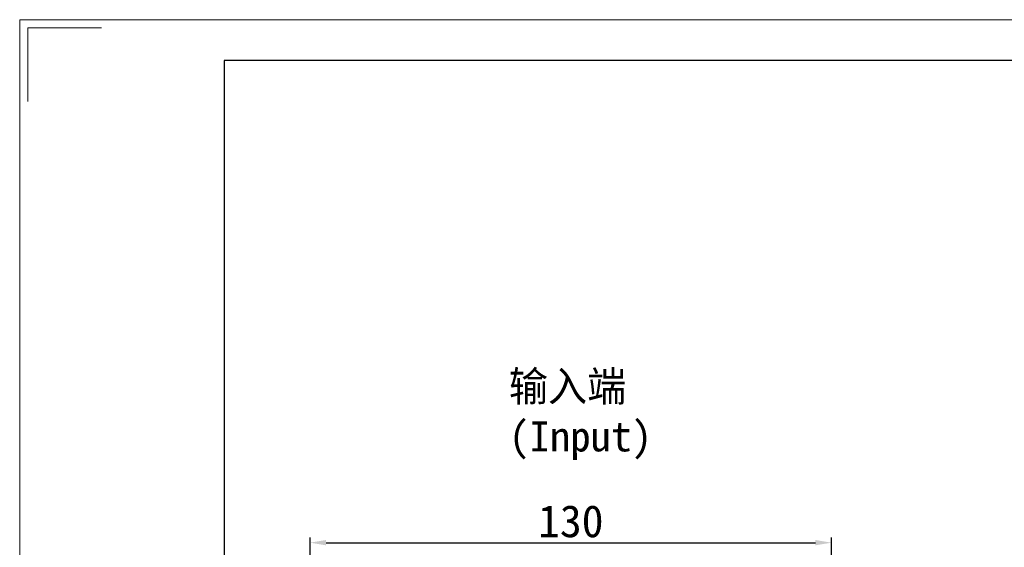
# Model space of a CAD drawing. Header units: millimetres. Extents: x 8988 to 9844, y -574 to 31.
# Tile 7 of 14: x 8988 to 9234, y -100 to 31. Entities that reach past the tile are written whole.
import ezdxf

# ---------------------------------------------------------------- set-up
doc = ezdxf.new("R2010")
doc.units = ezdxf.units.MM
doc.header["$PDSIZE"] = -5
doc.layers.get('Defpoints').update_dxf_attribs({"lineweight": 18})
for name, color, linetype, lineweight in [('图框_外框线', 7, 'Continuous', 18), ('尺寸线', 7, 'Continuous', 25), ('尺寸线层', 3, 'Continuous', 18)]:
    doc.layers.add(name, color=color, linetype=linetype, lineweight=lineweight)
doc.styles.add('工程字', font='txt')
doc.dimstyles.new('ISO-25', dxfattribs={"dimtxt": 8, "dimasz": 4, "dimexe": 1.25, "dimexo": 1, "dimgap": 1.3, "dimtad": 1, "dimtxsty": '工程字', "dimcen": 2, "dimdle": 8, "dimadec": 0, "dimazin": 0, "dimtfac": 1, "dimtmove": 0, "dimatfit": 3, "dimfxl": 1, "dimarcsym": 0})

# ---------------------------------------------------------------- blocks, each defined once
blk = doc.blocks.new('*D116')
at = {"layer": 'Defpoints', "color": 0, "lineweight": 30}
for p in [(9190.77, -99.02), (9060.77, -126.39), (9190.77, -126.39)]:
    blk.add_point(p, dxfattribs=at)
at = {"layer": '尺寸线层', "color": 0, "lineweight": -2}
for p, q in [((9060.77, -125.39), (9060.77, -97.77)), ((9190.77, -125.39), (9190.77, -97.77)), ((9064.77, -99.02), (9186.77, -99.02))]:
    blk.add_line(p, q, dxfattribs=at)
at = {"layer": '尺寸线层', "color": 0, "lineweight": 30}
for points in [[(9064.77, -98.35), (9064.77, -99.68), (9060.77, -99.02)], [(9186.77, -99.68), (9186.77, -98.35), (9190.77, -99.02)]]:
    blk.add_solid(points, dxfattribs=at)
at = {"layer": '尺寸线层', "color": 0, "insert": (9125.77, -93.72), "char_height": 8, "attachment_point": 5, "style": '工程字'}
blk.add_mtext('130', dxfattribs=at)

msp = doc.modelspace()

# ---------------------------------------------------------------- linework, layer by layer
at = {"layer": '图框_外框线', "color": 3}
msp.add_lwpolyline([(8988.3788, -573.9473), (9844.4339, -573.9473), (9844.4339, 31.406), (8988.3788, 31.406)], close=True, dxfattribs=at)
msp.add_lwpolyline([(8990.4171, 11.0237), (8990.4171, 29.3677), (9008.7611, 29.3677)], dxfattribs=at)
at = {"layer": '图框_外框线', "color": 3, "lineweight": 25}
msp.add_lwpolyline([(9039.3345, -563.7562), (9834.2428, -563.7562), (9834.2428, 21.2148), (9039.3345, 21.2148)], close=True, dxfattribs=at)

# ---------------------------------------------------------------- texts
at = {"layer": '尺寸线', "color": 0, "linetype": 'ByBlock', "insert": (9110.331, -56.2565), "char_height": 7.5, "width": 50.697754, "attachment_point": 1, "style": '工程字'}
msp.add_mtext('输入端(Input)', dxfattribs=at)

# ---------------------------------------------------------------- dimensions: what is measured, and where the dimension line sits
at = {"layer": '尺寸线层'}
dim = msp.add_linear_dim(base=(9190.7742, -99.0164), p1=(9060.7742, -126.3864), p2=(9190.7742, -126.3864), dimstyle='ISO-25', dxfattribs=at)
dim.commit()
dim.dimension.update_dxf_attribs({"geometry": '*D116', "text_midpoint": (9125.7742, -93.7164)})

doc.saveas('drawing.dxf')
